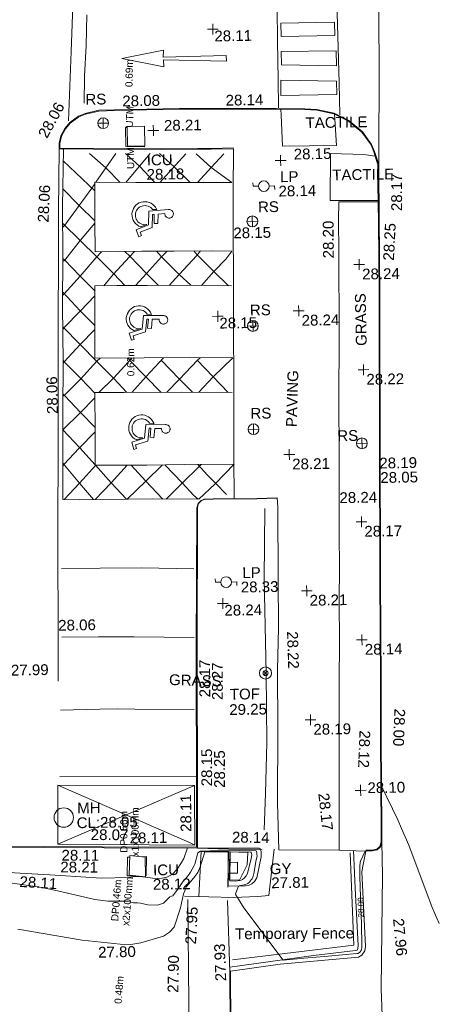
# Model space of a CAD drawing. Header units: millimetres. Extents: x -290717 to 520720, y -88450 to 287762.
# Tile 192 of 256: x -21023 to -6642, y 100394 to 134679. Entities that reach past the tile are written whole.
import ezdxf

# ---------------------------------------------------------------- set-up
doc = ezdxf.new("R2010")
doc.units = ezdxf.units.MM
doc.linetypes.add('IMPORT-UG_ELEC_QLB2 _2_', pattern=[2500, 1500, -300, 0, -50, 150, -300, 0, -200])
doc.linetypes.add('IMPORT-UG_ELEC_STREET LIGHTING_QLB2 _2_', pattern=[2700, 1500, -300, 0, -250, 150, -300, 0, -200])
for name, color, linetype, lineweight, true_color in [('00__TOPO__TOP_OF_FENCE_SYMBOL', 7, 'Continuous', 9, 0x666666), ('00_TOPO_FENCE', 7, 'Continuous', 9, 0x3f7f4f), ('00_TOPO_FENCE_2D', 7, 'Continuous', 9, 0x3f7f4f), ('00_TOPO_FOOTPATH', 7, 'Continuous', 9, 0xa50000), ('00_TOPO_FURN_LAMP_POST', 7, 'Continuous', 9, 0x666666), ('00_TOPO_FURN_SIGN', 7, 'Continuous', 9, 0x666666), ('00_TOPO_KERB_BOTTOM', 1, 'Continuous', 9, 0xff0000), ('00_TOPO_KERB_TOP', 7, 'Continuous', 9, 0xa500a5), ('00_TOPO_LEVEL_SPOT', 7, 'Continuous', 9, 0x666666), ('00_TOPO_ROAD_MARKING_ARROWS', 7, 'Continuous', 9, 0x999999), ('00_TOPO_ROAD_MARKING_WHITE_CONTINUOUS', 7, 'Continuous', 9, 0x999999), ('00_TOPO_ROAD_MARKING_WHITE_DASH', 7, 'Continuous', 9, 0x999999), ('00_TOPO_SERV_IC', 5, 'Continuous', 9, 0x0000ff), ('00_TOPO_SERV_MH', 7, 'Continuous', 9, 0x666666), ('00_TOPO_TOP_OF_FENCE', 7, 'Continuous', 9, 0x666666), ('00_UAV_CONCRETE', 9, 'Continuous', 9, 0x808080), ('00_UAV_FORM_LINES', 7, 'Continuous', 9, 0x666666), ('00_UAV_KERB_BOTTOM', 1, 'Continuous', 9, 0xff0000), ('00_UAV_KERB_TOP', 7, 'Continuous', 9, 0xa500a5), ('00_UAV_LEVEL_SPOT', 7, 'Continuous', 9, 0x666666), ('00_UAV_ROAD_MARKING_WHITE_CONTINUOUS', 7, 'Continuous', 9, 0x999999), ('00_UAV_ROAD_MARKING_YELLOW_CONTINUOUS', 40, 'Continuous', 9, 0xffbf00), ('00_UAV_SERV_GULLY', 7, 'Continuous', 9, 0x5252a5), ('00_UAV_SLOPE_BOTTOM', 30, 'Continuous', 9, 0xff7f00), ('00_UAV_SLOPE_TOP', 40, 'Continuous', 9, 0xffbf00), ('00_UAV_WALL_RETAINING', 7, 'Continuous', 9, 0x7c00a5), ('01_DTM_CONTOUR_MNR', 7, 'Continuous', 9, 0xa5a552), ('01_DTM_CONTOUR_MNR_LABELS', 7, 'Continuous', 9, 0xa5a552), ('12333-PUM-2D-U-0001-C01 - Rev2_REVIT IMPORT_dwg', 7, 'Continuous', 9, 0x767676), ('PUM-ELECTRIC-MH', 1, 'Continuous', 9, 0xff0000), ('PUM-ELECTRIC-QLB2', 1, 'IMPORT-UG_ELEC_QLB2 _2_', 9, 0xff0000)]:
    doc.layers.add(name, color=color, linetype=linetype, lineweight=lineweight, true_color=true_color)
for name, color, linetype, lineweight in [('00_TOPO_DRIVE_WAY', 7, 'Continuous', 9), ('00_TOPO_HANDICAP', 7, 'Continuous', 9), ('00_TOPO_PEDASTRIAN', 7, 'Continuous', 9), ('00_TOPO_ROAD_EDGE', 7, 'Continuous', 9), ('00_TOPO_SURFACE', 7, 'Continuous', 9), ('00_TOPO_SURVEY_TEXT', 7, 'Continuous', 9)]:
    doc.layers.add(name, color=color, linetype=linetype, lineweight=lineweight)
doc.styles.add('Arial_1', font='arial.ttf', dxfattribs={"height": 250})
doc.styles.add('Swis721 Lt BT_1', font='swissl.ttf', dxfattribs={"height": 200})
doc.styles.add('Swis721 Lt BT_2', font='swissl.ttf', dxfattribs={"height": 375})

# ---------------------------------------------------------------- blocks, each defined once
blk = doc.blocks.new('12333-PUM-2D-U-0001-C01 - Rev2_REVIT IMPORT_dwg_MSL_RoadSign_SYM-2077193-Site Location Plan Existing')
at = {"layer": '00_TOPO_FURN_SIGN', "color": 254, "true_color": 0xcccccc}
for p, q in [((-500, 0), (500, 0)), ((0, -500), (0, 500))]:
    blk.add_line(p, q, dxfattribs=at)
blk.add_circle((0, 0), 500, dxfattribs=at)
blk = doc.blocks.new('12333-PUM-2D-U-0001-C01 - Rev2_REVIT IMPORT_dwg_MSL_Lamp_Post_SYM-2077199-Site Location Plan Existing')
at = {"layer": '00_TOPO_FURN_LAMP_POST', "color": 254, "true_color": 0xcccccc, "flags": 128}
for points in [[(-500, 0), (-1000, 0), (-1000, 317)], [(500, 0), (1000, 0), (1000, -317)]]:
    blk.add_lwpolyline(points, dxfattribs=at)
at = {"layer": '00_TOPO_FURN_LAMP_POST', "color": 254, "true_color": 0xcccccc}
blk.add_circle((0, 0), 500, dxfattribs=at)
blk = doc.blocks.new('12333-PUM-2D-U-0001-C01 - Rev2_REVIT IMPORT_dwg_MM-2077200-Site Location Plan Existing')
at = {"layer": '00_TOPO_LEVEL_SPOT', "color": 254, "true_color": 0xcccccc, "flags": 128}
for points in [[(0, -500), (0, 0), (-500, 0)], [(500, 0), (0, 0), (0, 500)]]:
    blk.add_lwpolyline(points, dxfattribs=at)
blk = doc.blocks.new('12333-PUM-2D-U-0001-C01 - Rev2_REVIT IMPORT_dwg_NN_DISABLED_1-2077210-Site Location Plan Existing')
at = {"layer": '00_TOPO_HANDICAP', "color": 253, "true_color": 0xaaaaaa, "flags": 128}
blk.add_lwpolyline([(533887374, 725683160), (533887579, 725683238), (533887586, 725683241), (533887562, 725683236), (533887510, 725683234), (533887458, 725683241), (533887407, 725683255), (533887361, 725683277), (533887317, 725683306), (533887279, 725683341), (533887247, 725683382), (533887221, 725683428), (533887204, 725683477), (533887194, 725683528), (533887192, 725683580), (533887198, 725683632), (533887213, 725683682), (533887234, 725683729), (533887263, 725683772), (533887299, 725683811), (533887340, 725683843), (533887386, 725683868), (533887434, 725683886), (533887486, 725683896), (533887538, 725683898), (533887590, 725683891), (533887639, 725683877), (533887687, 725683855), (533887730, 725683826), (533887768, 725683791), (533887791, 725683761), (533887939, 725683755), (533887934, 725683771), (533887899, 725683833), (533887856, 725683889), (533887804, 725683936), (533887745, 725683976), (533887681, 725684006), (533887613, 725684025), (533887543, 725684034), (533887473, 725684031), (533887403, 725684018), (533887337, 725683994), (533887275, 725683959), (533887220, 725683916), (533887171, 725683864), (533887132, 725683805), (533887102, 725683741), (533887083, 725683673), (533887074, 725683603), (533887077, 725683533), (533887090, 725683463), (533887115, 725683397), (533887149, 725683335), (533887193, 725683280), (533887244, 725683232), (533887303, 725683192), (533887367, 725683162), (533887374, 725683161)], dxfattribs=at)
blk.add_lwpolyline([(533888344, 725683744), (533888350, 725683745), (533888373, 725683745), (533888397, 725683743), (533888419, 725683736), (533888440, 725683727), (533888460, 725683714), (533888477, 725683698), (533888491, 725683679), (533888502, 725683659), (533888511, 725683637), (533888515, 725683614), (533888516, 725683591), (533888513, 725683568), (533888507, 725683545), (533888497, 725683524), (533888483, 725683505), (533888468, 725683488), (533888450, 725683473), (533888429, 725683462), (533888407, 725683454), (533888384, 725683449), (533888361, 725683449), (533888338, 725683451), (533888316, 725683458), (533888294, 725683468), (533888275, 725683481), (533888258, 725683497), (533888244, 725683515), (533888232, 725683535), (533888224, 725683557), (533888220, 725683580), (533888219, 725683604), (533888219, 725683608), (533887981, 725683594), (533887967, 725683267), (533887837, 725683272), (533887851, 725683587), (533887792, 725683584), (533887773, 725683137), (533887347, 725682975), (533887392, 725682855), (533887303, 725682820), (533887211, 725683061), (533887648, 725683228), (533887668, 725683706), (533888345, 725683744)], close=True, dxfattribs=at)
blk = doc.blocks.new('12333-PUM-2D-U-0001-C01 - Rev2_REVIT IMPORT_dwg_NN_DISABLED_1-2077211-Site Location Plan Existing')
at = {"layer": '00_TOPO_HANDICAP', "color": 253, "true_color": 0xaaaaaa, "flags": 128}
blk.add_lwpolyline([(533887080, 725679553), (533887291, 725679615), (533887298, 725679617), (533887273, 725679614), (533887221, 725679616), (533887170, 725679627), (533887121, 725679645), (533887076, 725679671), (533887035, 725679703), (533887000, 725679741), (533886971, 725679784), (533886949, 725679832), (533886935, 725679882), (533886929, 725679934), (533886931, 725679986), (533886942, 725680037), (533886960, 725680085), (533886985, 725680131), (533887018, 725680172), (533887056, 725680207), (533887100, 725680236), (533887147, 725680257), (533887197, 725680272), (533887249, 725680278), (533887301, 725680276), (533887352, 725680265), (533887401, 725680247), (533887446, 725680221), (533887488, 725680189), (533887522, 725680151), (533887543, 725680119), (533887690, 725680101), (533887686, 725680119), (533887657, 725680182), (533887617, 725680242), (533887569, 725680293), (533887514, 725680338), (533887452, 725680372), (533887386, 725680397), (533887317, 725680411), (533887247, 725680414), (533887176, 725680405), (533887109, 725680387), (533887044, 725680357), (533886986, 725680318), (533886933, 725680270), (533886890, 725680215), (533886854, 725680153), (533886830, 725680087), (533886816, 725680018), (533886813, 725679948), (533886821, 725679877), (533886840, 725679810), (533886869, 725679745), (533886909, 725679687), (533886956, 725679634), (533887012, 725679591), (533887073, 725679556), (533887081, 725679553)], dxfattribs=at)
blk.add_lwpolyline([(533888092, 725680059), (533888099, 725680060), (533888122, 725680058), (533888146, 725680054), (533888167, 725680046), (533888188, 725680034), (533888206, 725680020), (533888221, 725680003), (533888234, 725679983), (533888244, 725679962), (533888251, 725679940), (533888253, 725679916), (533888252, 725679893), (533888247, 725679870), (533888240, 725679848), (533888228, 725679828), (533888213, 725679810), (533888196, 725679794), (533888177, 725679781), (533888156, 725679771), (533888133, 725679765), (533888110, 725679762), (533888086, 725679764), (533888064, 725679768), (533888042, 725679776), (533888022, 725679787), (533888003, 725679802), (533887988, 725679819), (533887975, 725679839), (533887965, 725679860), (533887958, 725679882), (533887956, 725679906), (533887957, 725679929), (533887957, 725679933), (533887719, 725679938), (533887680, 725679613), (533887551, 725679628), (533887589, 725679942), (533887530, 725679943), (533887476, 725679499), (533887039, 725679370), (533887075, 725679248), (533886983, 725679219), (533886910, 725679467), (533887358, 725679599), (533887416, 725680074), (533888094, 725680059)], close=True, dxfattribs=at)
blk = doc.blocks.new('12333-PUM-2D-U-0001-C01 - Rev2_REVIT IMPORT_dwg_NN_DISABLED_1-2077212-Site Location Plan Existing')
at = {"layer": '00_TOPO_HANDICAP', "color": 253, "true_color": 0xaaaaaa, "flags": 128}
blk.add_lwpolyline([(533887097, 725675752), (533887308, 725675815), (533887315, 725675817), (533887291, 725675814), (533887239, 725675816), (533887188, 725675826), (533887138, 725675845), (533887094, 725675870), (533887052, 725675902), (533887017, 725675941), (533886988, 725675984), (533886966, 725676032), (533886953, 725676082), (533886947, 725676134), (533886949, 725676186), (533886959, 725676237), (533886977, 725676285), (533887003, 725676331), (533887035, 725676372), (533887074, 725676407), (533887117, 725676436), (533887165, 725676457), (533887214, 725676471), (533887266, 725676477), (533887318, 725676476), (533887369, 725676465), (533887418, 725676447), (533887464, 725676421), (533887505, 725676389), (533887539, 725676351), (533887560, 725676319), (533887708, 725676301), (533887703, 725676319), (533887674, 725676382), (533887635, 725676442), (533887586, 725676493), (533887531, 725676538), (533887470, 725676572), (533887404, 725676597), (533887334, 725676611), (533887264, 725676614), (533887193, 725676605), (533887126, 725676587), (533887061, 725676557), (533887003, 725676518), (533886950, 725676470), (533886907, 725676415), (533886872, 725676353), (533886848, 725676287), (533886834, 725676218), (533886831, 725676148), (533886838, 725676077), (533886858, 725676009), (533886887, 725675945), (533886926, 725675886), (533886974, 725675834), (533887029, 725675790), (533887091, 725675755), (533887098, 725675753)], dxfattribs=at)
blk.add_lwpolyline([(533888110, 725676259), (533888116, 725676260), (533888139, 725676259), (533888163, 725676254), (533888184, 725676246), (533888205, 725676235), (533888223, 725676220), (533888239, 725676203), (533888252, 725676183), (533888261, 725676163), (533888268, 725676140), (533888270, 725676116), (533888270, 725676093), (533888265, 725676071), (533888257, 725676048), (533888245, 725676028), (533888231, 725676010), (533888213, 725675994), (533888194, 725675981), (533888173, 725675971), (533888150, 725675965), (533888128, 725675962), (533888104, 725675964), (533888081, 725675968), (533888060, 725675976), (533888039, 725675988), (533888021, 725676002), (533888005, 725676019), (533887992, 725676039), (533887983, 725676060), (533887976, 725676082), (533887974, 725676106), (533887974, 725676129), (533887975, 725676133), (533887737, 725676138), (533887697, 725675813), (533887568, 725675828), (533887606, 725676142), (533887548, 725676143), (533887494, 725675699), (533887057, 725675570), (533887093, 725675447), (533887000, 725675418), (533886927, 725675666), (533887376, 725675798), (533887434, 725676274), (533888111, 725676259)], close=True, dxfattribs=at)
blk = doc.blocks.new('12333-PUM-2D-U-0001-C01 - Rev2_REVIT IMPORT_dwg_UAV-2077255-Site Location Plan Existing')
at = {"layer": '00_UAV_LEVEL_SPOT', "color": 254, "true_color": 0xcccccc, "flags": 128}
for points in [[(0, -500), (0, 0), (-500, 0)], [(500, 0), (0, 0), (0, 500)]]:
    blk.add_lwpolyline(points, dxfattribs=at)
blk = doc.blocks.new('12333-PUM-2D-U-0001-C01 - Rev2_REVIT IMPORT_dwg_MSL_Node_LineworkTOF-2077201-Site Location Plan Existing')
at = {"layer": '00__TOPO__TOP_OF_FENCE_SYMBOL', "color": 254, "true_color": 0xcccccc, "flags": 128}
for points in [[(165, 165), (0, 0), (-165, 165)], [(165, -165), (0, 0), (-165, -165)]]:
    blk.add_lwpolyline(points, dxfattribs=at)
at = {"layer": '00__TOPO__TOP_OF_FENCE_SYMBOL', "color": 254, "true_color": 0xcccccc}
for radius in [563, 234]:
    blk.add_circle((0, 0), radius, dxfattribs=at)
blk = doc.blocks.new('12333-PUM-2D-U-0001-C01 - Rev2_REVIT IMPORT_dwg_MGS62954_T2_Galway_ITM_3d_Rev1-2077680-Site Location Plan Existing')
at = {"layer": '00_TOPO_DRIVE_WAY', "color": 254, "true_color": 0xcccccc, "flags": 128}
blk.add_lwpolyline([(533894824, 725661292), (533894479, 725661310), (533893890, 725661340)], dxfattribs=at)
at = {"layer": '00_TOPO_FENCE', "color": 254, "true_color": 0xcccccc, "flags": 128}
blk.add_lwpolyline([(533891519, 725673277), (533891446, 725670829), (533891460, 725667548), (533891439, 725665129), (533891360, 725663363), (533891303, 725662093)], dxfattribs=at)
at = {"layer": '00_TOPO_FENCE_2D', "color": 254, "true_color": 0xcccccc, "flags": 128}
for points in [[(533891631, 725661410), (533891419, 725659810), (533891037, 725659775), (533890173, 725659760), (533888482, 725659833)], [(533890120, 725657592), (533894349, 725658023), (533894276, 725661241)]]:
    blk.add_lwpolyline(points, dxfattribs=at)
at = {"layer": '00_TOPO_FOOTPATH', "color": 254, "true_color": 0xcccccc, "flags": 128}
for points in [[(533895645, 725683890), (533894270, 725683915), (533894254, 725683278), (533894242, 725682187), (533894205, 725679310), (533894149, 725676907), (533894137, 725675231), (533894115, 725673802), (533894089, 725672411), (533894069, 725671114), (533894042, 725670102), (533894033, 725668496), (533893993, 725667280), (533893945, 725664481), (533893918, 725662731), (533893890, 725661340)], [(533893890, 725661340), (533891796, 725661390), (533891783, 725663030), (533891838, 725665615), (533891857, 725667649), (533891913, 725669116), (533891931, 725670837), (533891969, 725673333), (533891949, 725673643)], [(533860171, 725648238), (533863565, 725648186), (533867771, 725648127), (533870573, 725648051), (533871804, 725648040), (533872430, 725648048), (533875790, 725647983), (533878716, 725647943), (533881609, 725647887), (533885852, 725647828), (533888400, 725647770), (533888460, 725649319), (533888493, 725652011), (533888568, 725654926), (533888578, 725657297), (533888600, 725659720)]]:
    blk.add_lwpolyline(points, dxfattribs=at)
at = {"layer": '00_TOPO_KERB_BOTTOM', "color": 254, "true_color": 0xcccccc}
blk.add_line((533890044, 725657192), (533890020, 725655188), dxfattribs=at)
at = {"layer": '00_TOPO_KERB_BOTTOM', "color": 254, "true_color": 0xcccccc, "flags": 128}
for points in [[(533886519, 725687256), (533885981, 725687247), (533885515, 725687144), (533885272, 725687054), (533884968, 725686833), (533884797, 725686631), (533884651, 725686379), (533884584, 725686121), (533884584, 725685924), (533885781, 725685889), (533888143, 725685836), (533889867, 725685820), (533890644, 725685825)], [(533886519, 725687256), (533888790, 725687257), (533890093, 725687237), (533892158, 725687200), (533893149, 725687174), (533893570, 725687140), (533894167, 725687005), (533894677, 725686732), (533895137, 725686338), (533895450, 725685890), (533895547, 725685642), (533895685, 725685185), (533895672, 725684557), (533895670, 725683807), (533895670, 725683218), (533895662, 725682141), (533895643, 725680447), (533895608, 725678696), (533895583, 725676652), (533895549, 725674478), (533895515, 725671980), (533895492, 725670742), (533895478, 725668969), (533895457, 725667173), (533895425, 725665227), (533895401, 725663539), (533895395, 725662111), (533895380, 725661598), (533895333, 725661433), (533895209, 725661323), (533895036, 725661293), (533894824, 725661292)], [(533891949, 725673643), (533891244, 725673628), (533889729, 725673646), (533889415, 725673643), (533889304, 725673603), (533889202, 725673499), (533889157, 725673350), (533889155, 725673243)]]:
    blk.add_lwpolyline(points, dxfattribs=at)
at = {"layer": '00_TOPO_KERB_TOP', "color": 254, "true_color": 0xcccccc}
blk.add_line((533889995, 725655189), (533890020, 725657170), dxfattribs=at)
at = {"layer": '00_TOPO_KERB_TOP', "color": 254, "true_color": 0xcccccc, "flags": 128}
for points in [[(533886519, 725687230), (533885984, 725687220), (533885523, 725687119), (533885285, 725687031), (533884986, 725686813), (533884818, 725686616), (533884676, 725686369), (533884611, 725686117), (533884611, 725685950), (533885781, 725685915), (533888143, 725685863), (533889404, 725685850), (533889867, 725685846), (533890644, 725685852)], [(533886519, 725687230), (533887071, 725687231), (533888789, 725687231), (533889159, 725687225), (533890093, 725687212), (533890400, 725687206), (533892158, 725687175), (533893147, 725687148), (533893566, 725687114), (533894158, 725686981), (533894662, 725686711), (533895118, 725686321), (533895428, 725685878), (533895523, 725685633), (533895659, 725685181), (533895646, 725684557), (533895644, 725683807), (533895645, 725683218), (533895643, 725683003), (533895637, 725682141), (533895617, 725680448), (533895582, 725678696), (533895557, 725676653), (533895524, 725674479), (533895490, 725671981), (533895466, 725670742), (533895452, 725668969), (533895431, 725667173), (533895399, 725665227), (533895375, 725663540), (533895369, 725662112), (533895354, 725661602), (533895311, 725661448), (533895197, 725661347), (533895032, 725661318), (533894824, 725661318)], [(533891949, 725673632), (533891244, 725673617), (533889729, 725673635), (533889418, 725673632), (533889313, 725673595), (533889214, 725673492), (533889173, 725673353), (533889171, 725673248)]]:
    blk.add_lwpolyline(points, dxfattribs=at)
at = {"layer": '00_TOPO_PEDASTRIAN', "color": 254, "true_color": 0xcccccc}
for p, q in [((533892366, 725690167), (533894233, 725690167)), ((533892366, 725690167), (533892366, 725689709)), ((533894233, 725690167), (533894233, 725689709)), ((533892366, 725689709), (533894233, 725689709)), ((533892366, 725689176), (533894271, 725689176)), ((533892366, 725689176), (533892366, 725688719)), ((533894271, 725689176), (533894271, 725688643)), ((533892366, 725688719), (533894271, 725688643)), ((533892328, 725688185), (533894271, 725688109)), ((533892328, 725688185), (533892328, 725687652)), ((533894271, 725688109), (533894271, 725687652)), ((533892328, 725687652), (533894271, 725687652))]:
    blk.add_line(p, q, dxfattribs=at)
at = {"layer": '00_TOPO_ROAD_EDGE', "color": 254, "true_color": 0xcccccc, "flags": 128}
for points in [[(533884584, 725685924), (533884520, 725683760), (533884410, 725678270), (533884360, 725674900), (533884320, 725673410), (533884290, 725671610), (533884260, 725669530), (533884220, 725667400)], [(533895380, 725661598), (533895386, 725660443), (533895329, 725658505), (533895270, 725656486), (533895320, 725654026), (533895227, 725650913), (533895121, 725648045), (533894986, 725647163), (533894772, 725646159), (533894696, 725645950)]]:
    blk.add_lwpolyline(points, dxfattribs=at)
at = {"layer": '00_TOPO_ROAD_MARKING_ARROWS', "color": 254, "true_color": 0xcccccc, "flags": 128}
blk.add_lwpolyline([(533886820, 725689030), (533888270, 725689300), (533888260, 725689050), (533890450, 725689070), (533890450, 725688880), (533888270, 725688960), (533888270, 725688720)], close=True, dxfattribs=at)
at = {"layer": '00_TOPO_ROAD_MARKING_WHITE_CONTINUOUS', "color": 254, "true_color": 0xcccccc}
blk.add_line((533885796, 725684440), (533884718, 725685510), dxfattribs=at)
at = {"layer": '00_TOPO_ROAD_MARKING_WHITE_CONTINUOUS', "color": 254, "true_color": 0xcccccc, "flags": 128}
for points in [[(533885160, 725691230), (533885060, 725689310), (533884930, 725686900)], [(533892250, 725690690), (533892240, 725689550), (533892240, 725688200), (533892240, 725687220)], [(533894360, 725686940), (533894360, 725688050), (533894340, 725690090), (533894330, 725690850)], [(533890450, 725674840), (533890480, 725674840), (533889800, 725674170), (533889230, 725673640), (533887610, 725673680), (533885090, 725673700), (533884500, 725673720), (533884520, 725675060), (533884550, 725676770), (533884590, 725678500), (533884610, 725680460), (533884650, 725682190), (533884670, 725683920), (533884730, 725685910)], [(533885640, 725685750), (533886190, 725685240), (533886680, 725684722)], [(533885840, 725684739), (533886190, 725685240), (533886550, 725685730)], [(533886880, 725684717), (533887370, 725685280), (533887740, 725685710)], [(533886890, 725685730), (533887370, 725685280), (533887890, 725684698)], [(533888060, 725684695), (533888620, 725685290), (533888980, 725685680)], [(533888070, 725685700), (533888567, 725685233), (533889120, 725684675)], [(533889340, 725685670), (533889860, 725685190), (533890570, 725684650)], [(533890300, 725685650), (533889860, 725685190), (533889370, 725684671)], [(533884662, 725683200), (533884731, 725683261), (533885240, 725683940), (533885697, 725684537), (533885799, 725684690)], [(533885780, 725683400), (533885240, 725683940), (533884688, 725684530)], [(533890570, 725684650), (533888840, 725684680), (533887230, 725684710), (533885800, 725684740), (533885780, 725683370), (533885770, 725682320), (533887400, 725682310), (533888520, 725682300), (533889820, 725682280), (533890530, 725682260)], [(533884646, 725682000), (533884710, 725682050), (533885255, 725682725), (533885780, 725683320)], [(533886780, 725681125), (533886409, 725681541), (533885829, 725682141), (533885260, 725682720), (533884663, 725683330)], [(533884619, 725680830), (533884668, 725680879), (533885235, 725681485), (533885810, 725682120), (533885990, 725682319)], [(533885737, 725680960), (533885230, 725681490), (533884700, 725682060), (533884648, 725682110)], [(533887140, 725682312), (533886960, 725682130), (533886390, 725681520), (533886050, 725681136)], [(533886810, 725682314), (533886975, 725682145), (533887545, 725681535), (533887950, 725681107)], [(533888280, 725682302), (533888080, 725682100), (533887540, 725681530), (533887150, 725681118)], [(533887900, 725682306), (533888080, 725682100), (533888680, 725681480), (533889080, 725681096)], [(533889440, 725682286), (533889300, 725682130), (533888680, 725681480), (533888320, 725681105)], [(533890391, 725681053), (533889890, 725681560), (533889323, 725682156), (533889200, 725682290)], [(533890530, 725682260), (533890310, 725681990), (533889890, 725681560), (533889450, 725681084)], [(533890490, 725681050), (533888950, 725681100), (533887560, 725681110), (533886500, 725681130), (533885740, 725681140), (533885720, 725679720), (533885700, 725678620), (533887410, 725678600), (533888990, 725678580), (533890500, 725678540)], [(533884602, 725679640), (533884641, 725679690), (533885225, 725680275), (533885735, 725680790)], [(533885721, 725679760), (533885220, 725680280), (533884621, 725680930)], [(533886790, 725677399), (533886330, 725677910), (533885765, 725678505), (533885200, 725679100), (533884603, 725679730)], [(533884589, 725678460), (533884630, 725678510), (533885200, 725679100), (533885718, 725679620)], [(533884562, 725677310), (533884615, 725677346), (533885180, 725677900), (533885770, 725678510), (533885880, 725678618)], [(533885680, 725677400), (533885195, 725677915), (533884640, 725678500), (533884591, 725678550)], [(533885820, 725677417), (533886330, 725677910), (533887000, 725678605)], [(533886840, 725678607), (533886909, 725678511), (533887456, 725677935), (533887980, 725677387)], [(533886960, 725677397), (533887470, 725677950), (533888090, 725678591)], [(533888006, 725678504), (533888630, 725677830), (533889070, 725677371)], [(533889360, 725678570), (533889261, 725678491), (533888630, 725677830), (533888180, 725677385)], [(533890310, 725677343), (533889800, 725677890), (533889255, 725678485)], [(533890500, 725678540), (533889800, 725677890), (533889290, 725677366)], [(533885662, 725676200), (533885170, 725676730), (533884630, 725677330), (533884565, 725677400)], [(533890450, 725677340), (533888690, 725677380), (533886690, 725677400), (533885680, 725677420), (533885660, 725676050), (533885640, 725674890), (533887440, 725674860), (533888760, 725674860), (533890450, 725674840)], [(533885677, 725677240), (533885170, 725676730), (533884539, 725676140), (533885120, 725675510), (533885640, 725674900)], [(533885660, 725676050), (533885100, 725675490), (533884560, 725674930), (533884517, 725674880)], [(533884519, 725674980), (533885090, 725674280), (533885570, 725673696)], [(533885670, 725674889), (533885090, 725674280), (533884540, 725673719)], [(533886760, 725674871), (533886190, 725674270), (533885620, 725673696)], [(533886710, 725673687), (533886190, 725674270), (533885660, 725674890)], [(533886740, 725673687), (533887399, 725674299), (533887990, 725674860)], [(533887970, 725673671), (533887380, 725674320), (533886900, 725674869)], [(533888070, 725674860), (533888661, 725674219), (533889050, 725673780), (533889200, 725673641)], [(533889330, 725674853), (533889268, 725674789), (533888640, 725674200), (533888090, 725673668)], [(533889210, 725674855), (533889540, 725674480), (533889820, 725674190), (533890190, 725673790)], [(533884410, 725671310), (533885760, 725671300), (533887180, 725671290)], [(533884380, 725668920), (533885650, 725668910), (533886890, 725668890)], [(533885660, 725666390), (533886280, 725666390), (533886870, 725666370)]]:
    blk.add_lwpolyline(points, dxfattribs=at)
at = {"layer": '00_TOPO_ROAD_MARKING_WHITE_DASH', "color": 254, "true_color": 0xcccccc, "flags": 128}
blk.add_lwpolyline([(533885630, 725690570), (533885580, 725689510), (533885510, 725688440), (533885480, 725687500)], dxfattribs=at)
at = {"layer": '00_TOPO_SERV_IC', "color": 254, "true_color": 0xcccccc}
for p, q in [((533886956, 725685976), (533886956, 725686661)), ((533886956, 725686661), (533887566, 725686661)), ((533887566, 725686661), (533887566, 725685976)), ((533886956, 725685976), (533887566, 725685976)), ((533886575, 725660601), (533886613, 725661287)), ((533886613, 725661287), (533887147, 725661211)), ((533887147, 725661211), (533887147, 725660525)), ((533886575, 725660601), (533887147, 725660525))]:
    blk.add_line(p, q, dxfattribs=at)
at = {"layer": '00_TOPO_SERV_MH', "color": 254, "true_color": 0xcccccc}
blk.add_circle((533884337, 725662643), 339, dxfattribs=at)
at = {"layer": '00_TOPO_SURFACE', "color": 254, "true_color": 0xcccccc}
blk.add_line((533890020, 725657170), (533889980, 725659661), dxfattribs=at)
at = {"layer": '00_TOPO_SURFACE', "color": 254, "true_color": 0xcccccc, "flags": 128}
for points in [[(533895685, 725685185), (533895760, 725688792), (533895792, 725692397)], [(533892320, 725687170), (533892325, 725686970), (533892350, 725685890), (533894230, 725685870), (533894172, 725686973)], [(533890644, 725685825), (533890613, 725684347), (533890589, 725683084), (533890564, 725681214), (533890536, 725679615), (533890520, 725677687), (533890490, 725676320), (533890465, 725675089), (533890450, 725673638)], [(533895645, 725683930), (533894660, 725683950), (533893980, 725683960), (533894010, 725685600), (533895170, 725685540), (533895569, 725685480)]]:
    blk.add_lwpolyline(points, dxfattribs=at)
at = {"layer": '00_UAV_CONCRETE', "color": 254, "true_color": 0xcccccc, "flags": 128}
blk.add_lwpolyline([(533888987, 725659811), (533889092, 725661381), (533890044, 725661349)], dxfattribs=at)
blk.add_lwpolyline([(533890049, 725660369), (533890089, 725661353), (533890715, 725661320), (533890690, 725660882), (533890413, 725660355)], close=True, dxfattribs=at)
at = {"layer": '00_UAV_FORM_LINES', "color": 254, "true_color": 0xcccccc, "flags": 128}
for points in [[(533888967, 725661500), (533891117, 725661453), (533891144, 725661441), (533891147, 725661436), (533891175, 725661338), (533891180, 725661255), (533891175, 725661161), (533891010, 725660430), (533890926, 725660302), (533890832, 725660216), (533890739, 725660172), (533890618, 725660156), (533890008, 725660151), (533890036, 725661349)], [(533890018, 725657331), (533892937, 725657683), (533894395, 725657832), (533894455, 725657850), (533894479, 725657909), (533894497, 725658005), (533894430, 725660010), (533894395, 725661314)], [(533894824, 725661292), (533894702, 725660763), (533894665, 725660575), (533894748, 725657975), (533894726, 725657817), (533894622, 725657670), (533894498, 725657599), (533891768, 725657409), (533890044, 725657192)]]:
    blk.add_lwpolyline(points, dxfattribs=at)
blk.add_lwpolyline([(533890071, 725660336), (533890097, 725661348), (533890796, 725661329), (533890832, 725661320), (533890846, 725661272), (533890848, 725661229), (533890831, 725661107), (533890689, 725660583), (533890644, 725660506), (533890570, 725660421), (533890519, 725660380), (533890464, 725660355), (533890420, 725660347), (533890272, 725660329)], close=True, dxfattribs=at)
at = {"layer": '00_UAV_KERB_BOTTOM', "color": 254, "true_color": 0xcccccc, "flags": 128}
blk.add_lwpolyline([(533889155, 725673243), (533889044, 725668472), (533889040, 725668245), (533888964, 725663246), (533888938, 725661531), (533885654, 725661599), (533881542, 725661685), (533880655, 725661697), (533876514, 725661751), (533875656, 725661767), (533872800, 725661819), (533872825, 725663962), (533872883, 725668962), (533872905, 725670811), (533872963, 725673961), (533873055, 725678960), (533873059, 725679161), (533873143, 725683959), (533873198, 725687109), (533873240, 725688958), (533873283, 725690870)], dxfattribs=at)
at = {"layer": '00_UAV_KERB_TOP', "color": 254, "true_color": 0xcccccc, "flags": 128}
blk.add_lwpolyline([(533889171, 725673248), (533889074, 725668471), (533889071, 725668249), (533888994, 725663250), (533888967, 725661500), (533885718, 725661568), (533881541, 725661655), (533880719, 725661666), (533876513, 725661721), (533875720, 725661735), (533872770, 725661790), (533872793, 725663838), (533872852, 725668838), (533872875, 725670811), (533872931, 725673837), (533873023, 725678836), (533873029, 725679161), (533873111, 725683835), (533873168, 725687110), (533873209, 725688834), (533873257, 725690870)], dxfattribs=at)
at = {"layer": '00_UAV_ROAD_MARKING_WHITE_CONTINUOUS', "color": 254, "true_color": 0xcccccc}
for p, q in [((533887180, 725671290), (533889008, 725671227)), ((533888977, 725668827), (533886890, 725668890)), ((533884295, 725666389), (533885660, 725666390)), ((533886870, 725666370), (533888934, 725666330)), ((533888976, 725664002), (533884225, 725664080))]:
    blk.add_line(p, q, dxfattribs=at)
at = {"layer": '00_UAV_ROAD_MARKING_YELLOW_CONTINUOUS', "color": 254, "true_color": 0xcccccc}
blk.add_line((533888900, 725663676), (533884119, 725661717), dxfattribs=at)
at = {"layer": '00_UAV_ROAD_MARKING_YELLOW_CONTINUOUS', "color": 254, "true_color": 0xcccccc, "flags": 128}
blk.add_lwpolyline([(533884148, 725663775), (533888900, 725663676), (533888897, 725663429), (533888879, 725661607), (533885702, 725661680), (533884119, 725661717)], close=True, dxfattribs=at)
blk.add_lwpolyline([(533884148, 725663775), (533888693, 725661692), (533888879, 725661607)], dxfattribs=at)
at = {"layer": '00_UAV_SERV_GULLY', "color": 254, "true_color": 0xcccccc}
for p, q in [((533890080, 725660601), (533890080, 725660982)), ((533890080, 725660982), (533890347, 725660982)), ((533890347, 725660982), (533890347, 725660601)), ((533890080, 725660601), (533890347, 725660601))]:
    blk.add_line(p, q, dxfattribs=at)
at = {"layer": '00_UAV_SLOPE_BOTTOM', "color": 254, "true_color": 0xcccccc, "flags": 128}
blk.add_lwpolyline([(533890036, 725661349), (533889219, 725661369), (533889051, 725660845), (533888961, 725660648), (533888864, 725660513), (533888751, 725660381), (533888643, 725660260), (533888554, 725660153), (533888503, 725660020), (533888459, 725659915), (533888338, 725659425), (533888105, 725658765), (533887939, 725658585), (533887737, 725658458), (533886946, 725658235), (533886595, 725658187), (533886223, 725658196), (533884905, 725658360), (533882668, 725658789)], dxfattribs=at)
at = {"layer": '00_UAV_SLOPE_TOP', "color": 254, "true_color": 0xcccccc, "flags": 128}
blk.add_lwpolyline([(533888621, 725661508), (533888485, 725661148), (533888401, 725661005), (533888248, 725660772), (533888066, 725660598), (533887888, 725660503), (533887721, 725660470), (533887556, 725660467), (533887381, 725660477), (533886955, 725660544), (533886778, 725660542), (533886564, 725660516), (533885599, 725660504), (533884193, 725660628), (533883804, 725660662), (533881556, 725660826)], dxfattribs=at)
at = {"layer": '00_UAV_WALL_RETAINING', "color": 254, "true_color": 0xcccccc}
blk.add_line((533890044, 725661349), (533889994, 725660122), dxfattribs=at)
at = {"layer": '00_UAV_WALL_RETAINING', "color": 254, "true_color": 0xcccccc, "flags": 128}
blk.add_lwpolyline([(533891212, 725661399), (533890050, 725661437), (533888967, 725661500)], dxfattribs=at)
at = {"layer": '01_DTM_CONTOUR_MNR', "color": 254, "true_color": 0xcccccc, "flags": 128}
blk.add_lwpolyline([(533897326, 725658726), (533897090, 725659284), (533896314, 725661475), (533896074, 725662053), (533895947, 725662361), (533895400, 725663540), (533895390, 725662165), (533895388, 725662110), (533895380, 725661621), (533895375, 725661600), (533895326, 725661434), (533895205, 725661336), (533895047, 725661293), (533894830, 725661291), (533894790, 725661290), (533894628, 725660939), (533894617, 725660908), (533894598, 725660760), (533894599, 725660405), (533894616, 725659333), (533894625, 725658767), (533894623, 725657985), (533894618, 725657941), (533894605, 725657865), (533894592, 725657835), (533894534, 725657767), (533894479, 725657732), (533894445, 725657726), (533893442, 725657654), (533892607, 725657603), (533891880, 725657550), (533890542, 725659387), (533890267, 725659853), (533890263, 725659881), (533890366, 725660144), (533890390, 725660160), (533890565, 725660187), (533890588, 725660191), (533890698, 725660231), (533890752, 725660280), (533890773, 725660307), (533890832, 725660371), (533890848, 725660396), (533890888, 725660487), (533890907, 725660575), (533890996, 725661055), (533891024, 725661138), (533891034, 725661191), (533891032, 725661241), (533891031, 725661259), (533891025, 725661307), (533891023, 725661331), (533891020, 725661360), (533890995, 725661363), (533890425, 725661385), (533890079, 725661388), (533890044, 725661389), (533889394, 725661399), (533889075, 725661395), (533888973, 725661335), (533888864, 725660943), (533888847, 725660890), (533888775, 725660766), (533888713, 725660666), (533888661, 725660595), (533888590, 725660505), (533888515, 725660424), (533888462, 725660366), (533888401, 725660289), (533888355, 725660216), (533888317, 725660164), (533888277, 725660100), (533888253, 725660067), (533888084, 725659854), (533888032, 725659835), (533887977, 725659821), (533887753, 725659602), (533887547, 725659541), (533887204, 725659558), (533886956, 725659613), (533886847, 725659628), (533886710, 725659637), (533886575, 725659669), (533886438, 725659690), (533885815, 725659703), (533885365, 725659772), (533884072, 725660097), (533883533, 725660218), (533881730, 725660518)], dxfattribs=at)
at = {"xscale": 0.375, "yscale": 0.375, "zscale": 0.375}
for name, p in [('12333-PUM-2D-U-0001-C01 - Rev2_REVIT IMPORT_dwg_UAV-2077255-Site Location Plan Existing', (533890000, 725690000)), ('12333-PUM-2D-U-0001-C01 - Rev2_REVIT IMPORT_dwg_MSL_RoadSign_SYM-2077193-Site Location Plan Existing', (533886130, 725686793)), ('12333-PUM-2D-U-0001-C01 - Rev2_REVIT IMPORT_dwg_MM-2077200-Site Location Plan Existing', (533887870, 725686510)), ('12333-PUM-2D-U-0001-C01 - Rev2_REVIT IMPORT_dwg_MM-2077200-Site Location Plan Existing', (533892277, 725685389)), ('12333-PUM-2D-U-0001-C01 - Rev2_REVIT IMPORT_dwg_MSL_Lamp_Post_SYM-2077199-Site Location Plan Existing', (533891677, 725684504)), ('12333-PUM-2D-U-0001-C01 - Rev2_REVIT IMPORT_dwg_MSL_RoadSign_SYM-2077193-Site Location Plan Existing', (533891257, 725683284)), ('12333-PUM-2D-U-0001-C01 - Rev2_REVIT IMPORT_dwg_MM-2077200-Site Location Plan Existing', (533894946, 725681717)), ('12333-PUM-2D-U-0001-C01 - Rev2_REVIT IMPORT_dwg_UAV-2077255-Site Location Plan Existing', (533890000, 725680000)), ('12333-PUM-2D-U-0001-C01 - Rev2_REVIT IMPORT_dwg_MM-2077200-Site Location Plan Existing', (533892813, 725680143)), ('12333-PUM-2D-U-0001-C01 - Rev2_REVIT IMPORT_dwg_MSL_RoadSign_SYM-2077193-Site Location Plan Existing', (533891213, 725679643)), ('12333-PUM-2D-U-0001-C01 - Rev2_REVIT IMPORT_dwg_MM-2077200-Site Location Plan Existing', (533895030, 725678051)), ('12333-PUM-2D-U-0001-C01 - Rev2_REVIT IMPORT_dwg_MSL_RoadSign_SYM-2077193-Site Location Plan Existing', (533891170, 725676046)), ('12333-PUM-2D-U-0001-C01 - Rev2_REVIT IMPORT_dwg_MSL_RoadSign_SYM-2077193-Site Location Plan Existing', (533894931, 725675489)), ('12333-PUM-2D-U-0001-C01 - Rev2_REVIT IMPORT_dwg_MM-2077200-Site Location Plan Existing', (533892399, 725675145)), ('12333-PUM-2D-U-0001-C01 - Rev2_REVIT IMPORT_dwg_MM-2077200-Site Location Plan Existing', (533894867, 725672760)), ('12333-PUM-2D-U-0001-C01 - Rev2_REVIT IMPORT_dwg_MSL_Lamp_Post_SYM-2077199-Site Location Plan Existing', (533890125, 725670741)), ('12333-PUM-2D-U-0001-C01 - Rev2_REVIT IMPORT_dwg_MM-2077200-Site Location Plan Existing', (533892923, 725670391)), ('12333-PUM-2D-U-0001-C01 - Rev2_REVIT IMPORT_dwg_UAV-2077255-Site Location Plan Existing', (533890000, 725670000)), ('12333-PUM-2D-U-0001-C01 - Rev2_REVIT IMPORT_dwg_MM-2077200-Site Location Plan Existing', (533894811, 725668649)), ('12333-PUM-2D-U-0001-C01 - Rev2_REVIT IMPORT_dwg_MSL_Node_LineworkTOF-2077201-Site Location Plan Existing', (533891441, 725667552)), ('12333-PUM-2D-U-0001-C01 - Rev2_REVIT IMPORT_dwg_MM-2077200-Site Location Plan Existing', (533892973, 725665896)), ('12333-PUM-2D-U-0001-C01 - Rev2_REVIT IMPORT_dwg_MM-2077200-Site Location Plan Existing', (533894675, 725663410))]:
    blk.add_blockref(name, p, dxfattribs=at)
for name in ['12333-PUM-2D-U-0001-C01 - Rev2_REVIT IMPORT_dwg_NN_DISABLED_1-2077210-Site Location Plan Existing', '12333-PUM-2D-U-0001-C01 - Rev2_REVIT IMPORT_dwg_NN_DISABLED_1-2077211-Site Location Plan Existing', '12333-PUM-2D-U-0001-C01 - Rev2_REVIT IMPORT_dwg_NN_DISABLED_1-2077212-Site Location Plan Existing']:
    blk.add_blockref(name, (0, 0))
at = {"layer": '00_TOPO_FENCE_2D', "color": 251, "true_color": 0x666666, "insert": (533890224, 725658677), "char_height": 375, "width": 4753.65, "attachment_point": 1, "rotation": 359.4137, "line_spacing_factor": 1.005062, "style": 'Swis721 Lt BT_2'}
blk.add_mtext('Temporary Fence', dxfattribs=at)
at = {"layer": '00_TOPO_FOOTPATH', "color": 251, "true_color": 0x666666, "char_height": 375, "width": 1495.9, "attachment_point": 1, "line_spacing_factor": 1.005062, "style": 'Swis721 Lt BT_2'}
for s, insert, rotation in [('28.20', (533893692, 725681953), 89.4488), ('28.22', (533892588, 725668993), 270.819), ('28.17', (533893574, 725663355), 275.2407), ('27.90', (533887838, 725656482), 87.9452)]:
    blk.add_mtext(s, dxfattribs=dict(at, insert=insert, rotation=rotation))
at = {"layer": '00_TOPO_FOOTPATH', "color": 251, "true_color": 0x666666, "insert": (533894116, 725673797), "char_height": 375, "width": 1495.9, "attachment_point": 1, "line_spacing_factor": 1.005062, "style": 'Swis721 Lt BT_2'}
blk.add_mtext('28.24', dxfattribs=at)
at = {"layer": '00_TOPO_FURN_LAMP_POST', "char_height": 375, "attachment_point": 1, "line_spacing_factor": 1.005062, "style": 'Swis721 Lt BT_2'}
for s, insert, width in [('LP', (533892246, 725685006), 707.59), ('28.14', (533892184, 725684508), 1495.9), ('LP', (533890694, 725671243), 707.59), ('28.33', (533890632, 725670745), 1495.9)]:
    blk.add_mtext(s, dxfattribs=dict(at, insert=insert, width=width))
at = {"layer": '00_TOPO_FURN_SIGN', "char_height": 375, "width": 783.57, "attachment_point": 1, "line_spacing_factor": 1.005062, "style": 'Swis721 Lt BT_2'}
for insert in [(533885525, 725687821), (533891461, 725683971), (533891116, 725680384), (533891073, 725676787), (533894078, 725675956)]:
    blk.add_mtext('RS', dxfattribs=dict(at, insert=insert))
at = {"layer": '00_TOPO_KERB_BOTTOM', "color": 251, "true_color": 0x666666, "char_height": 375, "width": 1495.9, "attachment_point": 1, "line_spacing_factor": 1.005062, "style": 'Swis721 Lt BT_2'}
for s, insert in [('28.08', (533886808, 725687740)), ('28.05', (533895550, 725674474))]:
    blk.add_mtext(s, dxfattribs=dict(at, insert=insert))
for s, insert, rotation in [('28.17', (533896092, 725683557), 89.1043), ('28.00', (533896277, 725666218), 266.7583)]:
    blk.add_mtext(s, dxfattribs=dict(at, insert=insert, rotation=rotation))
at = {"layer": '00_TOPO_KERB_TOP', "color": 251, "true_color": 0x666666, "char_height": 375, "width": 1495.9, "attachment_point": 1, "line_spacing_factor": 1.005062, "style": 'Swis721 Lt BT_2'}
for s, insert in [('28.14', (533890400, 725687704)), ('28.19', (533895524, 725674977))]:
    blk.add_mtext(s, dxfattribs=dict(at, insert=insert))
for s, insert, rotation in [('28.06', (533883838, 725686457), 60.3258), ('28.25', (533895777, 725681848), 85.9693), ('28.12', (533895049, 725665485), 266.7583)]:
    blk.add_mtext(s, dxfattribs=dict(at, insert=insert, rotation=rotation))
at = {"layer": '00_TOPO_LEVEL_SPOT', "char_height": 375, "width": 1495.9, "attachment_point": 1, "line_spacing_factor": 1.005062, "style": 'Swis721 Lt BT_2'}
for s, insert in [('28.21', (533888241, 725686864)), ('28.15', (533892736, 725685787)), ('28.24', (533895041, 725681569)), ('28.24', (533892909, 725679995)), ('28.22', (533895125, 725677903)), ('28.21', (533892494, 725674997)), ('28.17', (533894962, 725672612)), ('28.21', (533893018, 725670243)), ('28.14', (533894906, 725668502)), ('28.19', (533893069, 725665749)), ('28.10', (533894914, 725663682))]:
    blk.add_mtext(s, dxfattribs=dict(at, insert=insert))
at = {"layer": '00_TOPO_ROAD_EDGE', "color": 251, "true_color": 0x666666, "char_height": 375, "width": 1495.9, "attachment_point": 1, "line_spacing_factor": 1.005062, "style": 'Swis721 Lt BT_2'}
for s, insert, rotation in [('28.06', (533883793, 725683387), 86.3212), ('28.06', (533884004, 725676698), 90.1924), ('27.96', (533896096, 725658944), 274.535)]:
    blk.add_mtext(s, dxfattribs=dict(at, insert=insert, rotation=rotation))
at = {"layer": '00_TOPO_ROAD_EDGE', "color": 251, "true_color": 0x666666, "insert": (533884260, 725669525), "char_height": 375, "width": 1495.9, "attachment_point": 1, "line_spacing_factor": 1.005062, "style": 'Swis721 Lt BT_2'}
blk.add_mtext('28.06', dxfattribs=at)
at = {"layer": '00_TOPO_SERV_IC', "color": 251, "true_color": 0x666666, "char_height": 375, "attachment_point": 1, "line_spacing_factor": 1.005062, "style": 'Swis721 Lt BT_2'}
for s, insert, width in [('ICU', (533887622, 725685669), 1021.01), ('28.18', (533887608, 725685169), 1495.9), ('ICU', (533887410, 725660949), 1021.01), ('28.12', (533887396, 725660448), 1495.9)]:
    blk.add_mtext(s, dxfattribs=dict(at, insert=insert, width=width))
at = {"layer": '00_TOPO_SERV_MH', "char_height": 375, "attachment_point": 1, "line_spacing_factor": 1.005062, "style": 'Swis721 Lt BT_2'}
for s, insert, width in [('CL:27.99', (533881775, 725667991), 2440.93), ('MH', (533884809, 725663152), 949.78), ('CL:28.05', (533884782, 725662638), 2440.93)]:
    blk.add_mtext(s, dxfattribs=dict(at, insert=insert, width=width))
at = {"layer": '00_TOPO_SURFACE', "color": 251, "true_color": 0x666666, "insert": (533890589, 725683079), "char_height": 375, "width": 1495.9, "attachment_point": 1, "line_spacing_factor": 1.005062, "style": 'Swis721 Lt BT_2'}
blk.add_mtext('28.15', dxfattribs=at)
at = {"layer": '00_TOPO_SURFACE', "color": 251, "true_color": 0x666666, "insert": (533889512, 725656846), "char_height": 375, "width": 1495.9, "attachment_point": 1, "rotation": 91.1329, "line_spacing_factor": 1.005062, "style": 'Swis721 Lt BT_2'}
blk.add_mtext('27.93', dxfattribs=at)
at = {"layer": '00_TOPO_SURVEY_TEXT', "color": 251, "true_color": 0x666666, "char_height": 375, "width": 2341.21, "attachment_point": 1, "line_spacing_factor": 1.005062, "style": 'Swis721 Lt BT_2'}
for insert in [(533893166, 725686870), (533894062, 725685037)]:
    blk.add_mtext('TACTILE', dxfattribs=dict(at, insert=insert))
at = {"layer": '00_TOPO_SURVEY_TEXT', "color": 251, "true_color": 0x666666, "char_height": 375, "attachment_point": 1, "line_spacing_factor": 1.005062, "style": 'Swis721 Lt BT_2'}
for s, insert, width, rotation in [('GRASS', (533894783, 725678881), 2018.28, 90.2055), ('PAVING', (533892301, 725676108), 2179.74, 87.3626), ('GRASS', (533888090, 725667569), 2018.28, 357.3692)]:
    blk.add_mtext(s, dxfattribs=dict(at, insert=insert, width=width, rotation=rotation))
at = {"layer": '00_TOPO_TOP_OF_FENCE', "char_height": 375, "attachment_point": 1, "line_spacing_factor": 1.005062, "style": 'Swis721 Lt BT_2'}
for s, insert, width in [('TOF', (533890185, 725667021), 1163.48), ('29.25', (533890157, 725666486), 1495.9)]:
    blk.add_mtext(s, dxfattribs=dict(at, insert=insert, width=width))
at = {"layer": '00_UAV_CONCRETE', "color": 251, "true_color": 0x666666, "insert": (533888482, 725658165), "char_height": 375, "width": 1495.9, "attachment_point": 1, "rotation": 86.1512, "line_spacing_factor": 1.005062, "style": 'Swis721 Lt BT_2'}
blk.add_mtext('27.95', dxfattribs=at)
at = {"layer": '00_UAV_KERB_BOTTOM', "color": 251, "true_color": 0x666666, "char_height": 375, "width": 1495.9, "attachment_point": 1, "line_spacing_factor": 1.005062, "style": 'Swis721 Lt BT_2'}
for s, insert, rotation in [('28.17', (533889126, 725666747), 89.1251), ('28.15', (533889140, 725663647), 89.1251), ('28.11', (533884240, 725661520), 358.8072)]:
    blk.add_mtext(s, dxfattribs=dict(at, insert=insert, rotation=rotation))
at = {"layer": '00_UAV_KERB_TOP', "color": 251, "true_color": 0x666666, "char_height": 375, "width": 1495.9, "attachment_point": 1, "line_spacing_factor": 1.005062, "style": 'Swis721 Lt BT_2'}
for s, insert, rotation in [('28.27', (533889563, 725666642), 89.1251), ('28.25', (533889585, 725663583), 89.1251), ('28.21', (533884193, 725661110), 358.8072)]:
    blk.add_mtext(s, dxfattribs=dict(at, insert=insert, rotation=rotation))
at = {"layer": '00_UAV_LEVEL_SPOT', "char_height": 375, "width": 1495.9, "attachment_point": 1, "line_spacing_factor": 1.005062, "style": 'Swis721 Lt BT_2'}
for s, insert in [('28.11', (533890048, 725689947)), ('28.15', (533890048, 725679947)), ('28.24', (533890048, 725669947))]:
    blk.add_mtext(s, dxfattribs=dict(at, insert=insert))
at = {"layer": '00_UAV_ROAD_MARKING_YELLOW_CONTINUOUS', "color": 251, "true_color": 0x666666, "char_height": 375, "width": 1495.9, "attachment_point": 1, "line_spacing_factor": 1.005062, "style": 'Swis721 Lt BT_2'}
for s, insert, rotation in [('28.11', (533888390, 725662071), 89.4185), ('28.07', (533885269, 725662220), 358.6762), ('28.11', (533886615, 725662076), 359.8356)]:
    blk.add_mtext(s, dxfattribs=dict(at, insert=insert, rotation=rotation))
at = {"layer": '00_UAV_SERV_GULLY', "color": 251, "true_color": 0x666666, "char_height": 375, "attachment_point": 1, "line_spacing_factor": 1.005062, "style": 'Swis721 Lt BT_2'}
for s, insert, width in [('GY', (533891466, 725660919), 821.56), ('27.81', (533891512, 725660431), 1495.9)]:
    blk.add_mtext(s, dxfattribs=dict(at, insert=insert, width=width))
at = {"layer": '00_UAV_SLOPE_BOTTOM', "color": 251, "true_color": 0x666666, "insert": (533885449, 725658118), "char_height": 375, "width": 1495.9, "attachment_point": 1, "rotation": 0.2958, "line_spacing_factor": 1.005062, "style": 'Swis721 Lt BT_2'}
blk.add_mtext('27.80', dxfattribs=at)
at = {"layer": '00_UAV_SLOPE_TOP', "color": 251, "true_color": 0x666666, "insert": (533882777, 725660630), "char_height": 375, "width": 1495.9, "attachment_point": 1, "rotation": 355.4928, "line_spacing_factor": 1.005062, "style": 'Swis721 Lt BT_2'}
blk.add_mtext('28.11', dxfattribs=at)
at = {"layer": '00_UAV_WALL_RETAINING', "color": 251, "true_color": 0x666666, "insert": (533890179, 725662047), "char_height": 375, "width": 1495.9, "attachment_point": 1, "rotation": 358.127, "line_spacing_factor": 1.005062, "style": 'Swis721 Lt BT_2'}
blk.add_mtext('28.14', dxfattribs=at)
at = {"layer": '01_DTM_CONTOUR_MNR_LABELS', "color": 251, "true_color": 0x666666, "insert": (533894506, 725659333), "char_height": 200, "width": 797.8, "attachment_point": 2, "rotation": 90.4357, "line_spacing_factor": 1.005062, "style": 'Swis721 Lt BT_1'}
blk.add_mtext('28.00', dxfattribs=at)
blk = doc.blocks.new('12333-PUM-2D-U-0001-C01 - Rev2_REVIT IMPORT_dwg-1620468-Site Location Plan Existing')
at = {"layer": 'PUM-ELECTRIC-MH', "color": 21, "true_color": 0xffaaaa}
blk.add_line((245705, 44719), (245423, 44717), dxfattribs=at)
at = {"layer": 'PUM-ELECTRIC-MH', "color": 21, "true_color": 0xffaaaa, "flags": 128}
for points in [[(245818, 70118), (245826, 70780), (245876, 70778)], [(246475, 70121), (246474, 70094), (245818, 70118)], [(245423, 44717), (245445, 45374), (245530, 45374)], [(245920, 45377), (246111, 45379), (246089, 44722), (246067, 44721)]]:
    blk.add_lwpolyline(points, dxfattribs=at)
blk.add_blockref('12333-PUM-2D-U-0001-C01 - Rev2_REVIT IMPORT_dwg_MGS62954_T2_Galway_ITM_3d_Rev1-2077680-Site Location Plan Existing', (-533641080, -725615854))
at = {"layer": 'PUM-ELECTRIC-QLB2', "char_height": 250, "attachment_point": 2, "line_spacing_factor": 0.941778, "style": 'Arial_1'}
for s, insert, width, rotation in [('0.69m', (245857, 72669), 1160.03, 88.1965), ('UTM', (245849, 71151), 899.86, 86.9539), ('UTM', (245853, 69706), 899.86, 89.5962), ('0.62m', (245735, 62598), 1160.03, 89.5962), ('DP0.56m\\Px1x100mm', (245209, 46251), 2038.46, 89.2913), ('DP0.46m\\Px2x100mm', (244908, 43886), 2038.46, 84.4516), ('0.48m', (244949, 40766), 1160.03, 84.4516)]:
    blk.add_mtext(s, dxfattribs=dict(at, insert=insert, width=width, rotation=rotation))

msp = doc.modelspace()

# ---------------------------------------------------------------- block references
at = {"layer": '12333-PUM-2D-U-0001-C01 - Rev2_REVIT IMPORT_dwg', "color": 254, "linetype": 'IMPORT-UG_ELEC_STREET LIGHTING_QLB2 _2_', "true_color": 0xffd4d4, "rotation": 0.9999999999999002}
msp.add_blockref('12333-PUM-2D-U-0001-C01 - Rev2_REVIT IMPORT_dwg-1620468-Site Location Plan Existing', (-261895, 55870), dxfattribs=at)

doc.saveas('drawing.dxf')
